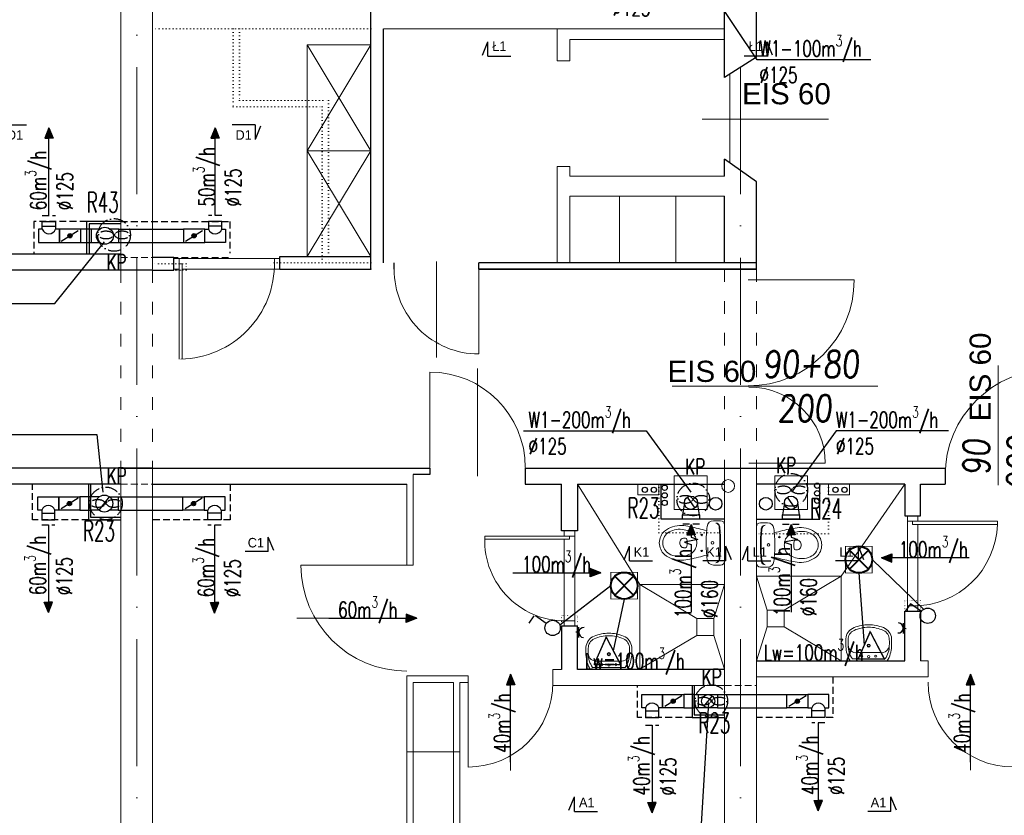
# Model space of a CAD drawing. Header units: millimetres. Extents: x -6513 to 30474, y -6915 to 65597.
# Tile 67 of 256: x -1192 to -262, y 10007 to 10759. Entities that reach past the tile are written whole.
import ezdxf
from ezdxf.enums import TextEntityAlignment as Align

# ---------------------------------------------------------------- set-up
doc = ezdxf.new("R2010")
doc.units = ezdxf.units.MM
for name, pattern in [('ACAD_ISO03W100', [30, 12, -18]), ('ACAD_ISO10W100', [18, 12, -3, 0, -3]), ('DASHED', [19.05, 12.7, -6.35]), ('DOT', [6.35, 0, -6.35])]:
    doc.linetypes.add(name, pattern=pattern)
doc.layers.get('0').update_dxf_attribs({"color": 8})
for name, color, linetype in [('A200_General07', 8, 'Continuous'), ('A200_General08', 8, 'Continuous'), ('A270_text04', 8, 'Continuous'), ('A_obudowy', 8, 'Continuous'), ('DB_inst_pomocn', 8, 'Continuous')]:
    doc.layers.add(name, color=color, linetype=linetype)
for name, color, linetype, lineweight in [('A_cienka', 8, 'Continuous', 5), ('A_linia przekroj', 8, 'Continuous', 25), ('A_meble', 8, 'Continuous', 0), ('A_opisy', 8, 'Continuous', 13), ('A_osie', 8, 'ACAD_ISO10W100', 5), ('A_przerywana', 8, 'ACAD_ISO03W100', 5), ('A_widok', 8, 'Continuous', 13), ('cieńkie', 8, 'Continuous', 9), ('DB-WM-nawiew-opis', 8, 'Continuous', 25), ('DB-WM-nawiew-opis-odnośnik', 8, 'Continuous', 30), ('DB-WM-wywiew-opis', 8, 'Continuous', 25), ('DB-WM-wywiew-opis-odnośnik', 8, 'Continuous', 30), ('DB_WM_nawiew', 8, 'Continuous', 30), ('DB_WM_wywiew', 8, 'Continuous', 30), ('DB_WM_ścianka nowa', 8, 'Continuous', 25), ('E_gniazda wtykowe', 1, 'Continuous', 30), ('E_oświetlenie', 1, 'Continuous', 30), ('E_technologia', 1, 'ACAD_ISO10W100', 30), ('noew ściany archwig', 8, 'Continuous', 9), ('snitarne archwig nowe', 8, 'Continuous', 9), ('Stolarka ARCHWIG', 8, 'Continuous', 5), ('widokowe ARCHWIG', 8, 'Continuous', 5), ('wyburzenia', 8, 'DOT', 20), ('Ściany ARCHWIG', 8, 'Continuous', 30)]:
    doc.layers.add(name, color=color, linetype=linetype, lineweight=lineweight)
doc.styles.add('BRH', font='txt')
doc.styles.add('ROMANSS', font='romans.shx', dxfattribs={"width": 0.8, "oblique": 5})
doc.styles.add('SIMPLEXD', font='SIMPLEX.SHX', dxfattribs={"width": 0.6})
doc.styles.get("Standard").update_dxf_attribs({"font": 'txt.shx', "width": 0.9})
doc.styles.add('tabelka', font='ARIAL.TTF')

# ---------------------------------------------------------------- blocks, each defined once
blk = doc.blocks.new('drzwi schem')
at = {"color": 252, "ltscale": 10}
blk.add_line((0.5, -0.0928), (0.5, 1.0398), dxfattribs=at)
at = {"color": 252}
blk.add_line((0, 0), (0, 1), dxfattribs=at)
blk.add_arc((0, 0), 1, 0, 90, dxfattribs=at)
blk = doc.blocks.new('klop oli 2')
at = {"layer": 'snitarne archwig nowe', "color": 252}
for p, q in [((3.76, 20.94), (10.5, 20.94)), ((0, 17.18), (0, 0)), ((0, -17.18), (0, 0)), ((3.76, 0), (3.76, 1.04)), ((3.76, 0), (3.76, -1.04)), ((38.87, 4.52), (36.98, 4.52)), ((38.87, -4.52), (36.98, -4.52)), ((3.76, -20.94), (10.5, -20.94))]:
    blk.add_line(p, q, dxfattribs=at)
for centre, radius in [((11.48, 0), 1.27), ((11.48, 0), 1.27), ((21.65, 7.53), 0.706), ((21.65, -7.53), 0.706)]:
    blk.add_circle(centre, radius, dxfattribs=at)
for centre, radius, start, end in [((3.76, 17.18), 3.76, 90, 180), ((8.35, 15.01), 3.76, 90, 173.72811), ((9.02, 15.07), 3.76, 100.24284, 173.78586), ((10.5, 14.92), 6.02, 6.79305, 90), ((144.94, 0), 141.18, 173.72811, 180), ((144.94, 0), 140.52, 173.66945, 180), ((-114.73, 0), 132.14, 0, 6.79305), ((79.96, -215.17), 235.29, 101.57439, 105.54399), ((37.27, 0.66), 10.88, 117.40268, 173.75809), ((43.09, -10.57), 23.53, 101.61952, 117.40268), ((44.77, -39.84), 56.47, 94.3794, 102.29067), ((42.45, -7.44), 20.33, 60.88385, 101.61952), ((41.45, -7.98), 24.47, 51.28687, 92.30283), ((46.59, 0), 11.82, 0, 60.88385), ((46.59, 0), 15.06, 0, 47.56377), ((144.94, 0), 141.18, 180, 186.27189), ((144.94, 0), 140.52, 180, 186.33055), ((-114.73, 0), 132.14, 353.20695, 0), ((43.29, 0), 16.94, 173.75809, 180), ((43.29, 0), 16.94, 180, 186.24191), ((63.62, 0), 28.24, 173.35084, 180), ((63.62, 0), 28.24, 180, 186.64916), ((36.98, 3.11), 1.41, 90, 173.35084), ((38.87, 1.69), 2.82, 36.8699, 90), ((36.61, 0), 5.65, 0, 36.8699), ((36.61, 0), 5.65, 323.1301, 0), ((46.59, 0), 11.82, 299.11615, 0), ((46.59, 0), 15.06, 312.43623, 0), ((37.27, -0.66), 10.88, 186.24191, 242.59732), ((36.98, -3.11), 1.41, 186.64916, 270), ((38.87, -1.69), 2.82, 270, 323.1301), ((3.76, -17.18), 3.76, 180, 270), ((8.35, -15.01), 3.76, 186.27189, 270), ((9.02, -15.07), 3.76, 186.21414, 259.75716), ((10.5, -14.92), 6.02, 270, 353.20695), ((79.96, 215.17), 235.29, 254.45601, 258.42561), ((43.09, 10.57), 23.53, 242.59732, 258.38048), ((44.77, 39.84), 56.47, 257.70933, 265.6206), ((42.45, 7.44), 20.33, 258.38048, 299.11615), ((41.45, 7.98), 24.47, 267.69717, 308.71313)]:
    blk.add_arc(centre, radius, start, end, dxfattribs=at)
blk = doc.blocks.new('umywalka oli2')
at = {"layer": 'snitarne archwig nowe', "color": 252}
for p, q in [((20.94, 21.61), (13.75, 21.61)), ((0, 17.55), (0, 0)), ((1.97, 15.36), (1.97, 0)), ((7.88, 0.01), (7.88, 10.82)), ((0, 0), (0, -17.55)), ((1.97, 0), (1.97, -15.36)), ((7.88, -10.8), (7.88, 0.01)), ((13.75, -21.61), (20.94, -21.61))]:
    blk.add_line(p, q, dxfattribs=at)
for centre, radius in [((4.1, 0.01), 1.11), ((4.5, 6.61), 0.994), ((14.5, 0.01), 1.48), ((14.5, 0.01), 0.946), ((4.5, -6.61), 0.994)]:
    blk.add_circle(centre, radius, dxfattribs=at)
for centre, radius, start, end in [((15.57, -9.87), 31.53, 93.3155, 119.59315), ((14.19, -1.15), 20.54, 88.58475, 126.50084), ((15.27, 11.96), 7.48, 91.70233, 188.82916), ((17.34, -1.9), 21.45, 82.90633, 97.09367), ((20.43, 10.2), 9.2, 23.19859, 92.74682), ((20.18, 9.48), 12.16, 20.9395, 86.42872), ((-1.18, -0.01), 33.1, 360, 24.69875), ((-3.23, -0.01), 37.42, 360, 21.68962), ((-1.18, 0.01), 33.1, 335.30125, 0), ((-3.23, 0.01), 37.42, 338.31038, 0), ((15.57, 9.87), 31.53, 240.40685, 266.6845), ((14.19, 1.15), 20.54, 233.49916, 271.41525), ((15.27, -11.95), 7.48, 171.17084, 268.29767), ((20.43, -10.2), 9.2, 267.25318, 336.80141), ((20.18, -9.48), 12.16, 273.57128, 339.0605), ((17.34, 1.9), 21.45, 262.90633, 277.09367)]:
    blk.add_arc(centre, radius, start, end, dxfattribs=at)
blk = doc.blocks.new('A$C2355049C')
at = {"layer": 'DB-WM-nawiew-opis-odnośnik'}
h = blk.add_hatch(color=256, dxfattribs=at)
h.paths.add_polyline_path([(0, -9.82), (3.94, -9.82), (0, 0)])
h.paths.add_polyline_path([(0, 0), (-3.94, -9.82), (0, -9.82)])
at = {"layer": 'DB-WM-nawiew-opis-odnośnik', "flags": 128}
for points in [[(0, 0), (-3.94, -9.82), (0, -9.82)], [(0, -82.94), (0, 0)], [(0, 0), (3.94, -9.82), (0, -9.82)]]:
    blk.add_lwpolyline(points, dxfattribs=at)
blk = doc.blocks.new('A$C620C4C60')
at = {"layer": 'DB-WM-wywiew-opis-odnośnik'}
h = blk.add_hatch(color=256, dxfattribs=at)
h.paths.add_polyline_path([(0, 0), (9.82, 3.94), (9.82, 0)])
h.paths.add_polyline_path([(9.82, 0), (9.82, -3.94), (0, 0)])
at = {"layer": 'DB-WM-wywiew-opis-odnośnik', "flags": 128}
for points in [[(0, 0), (9.82, 3.94), (9.82, 0)], [(0, 0), (12.06, 0)], [(0, 0), (9.82, -3.94), (9.82, 0)], [(12.06, 0), (14.37, -6.46), (16.61, 6.4), (18.93, 0)], [(18.93, 0), (82.94, 0)]]:
    blk.add_lwpolyline(points, dxfattribs=at)
blk = doc.blocks.new('Sect Mk right')
at = {"layer": 'A200_General07', "color": 1}
for p, q in [((0, 6.01), (0, -0.21)), ((0, 6.01), (3.92, 6.01)), ((0.29, 7.48), (3.92, 6.01))]:
    blk.add_line(p, q, dxfattribs=at)
at = {"layer": 'A270_text04', "color": 0, "style": 'BRH'}
blk.add_attdef('-', text='', height=4.51, dxfattribs=at).set_placement((1.77, 1.49), align=Align.MIDDLE)
blk = doc.blocks.new('gw1')
at = {"layer": 'E_gniazda wtykowe'}
for p, q in [((99083.8, 55833.1), (99083.8, 55845.4)), ((99083.8, 55839.3), (99080.1, 55839.3))]:
    blk.add_line(p, q, dxfattribs=at)
blk.add_arc((99089.8, 55839), 6.04, 87.7958, 267.7958, dxfattribs=at)
blk = doc.blocks.new('raster')
at = {"layer": 'E_oświetlenie', "lineweight": 40}
for p, q in [((-21.2, 21.2), (21.2, -21.2)), ((21.2, 21.2), (-21.2, -21.2))]:
    blk.add_line(p, q, dxfattribs=at)
at = {"layer": 'E_oświetlenie', "const_width": 2}
blk.add_lwpolyline([(-30, -30), (30, -30), (30, 30), (-30, 30)], close=True, dxfattribs=at)
at = {"layer": 'E_oświetlenie', "lineweight": 40}
blk.add_circle((0, 0), 30, dxfattribs=at)

msp = doc.modelspace()

# ---------------------------------------------------------------- hatches: boundary and pattern name
at = {"layer": 'DB_WM_nawiew'}
h = msp.add_hatch(color=256, dxfattribs=at)
edge = h.paths.add_edge_path()
edge.add_arc((-1144.512, 10554.786), 2, 0, 360)
h = msp.add_hatch(color=256, dxfattribs=at)
edge = h.paths.add_edge_path()
edge.add_arc((-1027.301, 10554.786), 2, 0, 360)
h = msp.add_hatch(color=256, dxfattribs=at)
edge = h.paths.add_edge_path()
edge.add_arc((-1145.052, 10301.801), 2, 0, 360)
h = msp.add_hatch(color=256, dxfattribs=at)
edge = h.paths.add_edge_path()
edge.add_arc((-1027.841, 10301.801), 2, 0, 360)
h = msp.add_hatch(color=256, dxfattribs=at)
edge = h.paths.add_edge_path()
edge.add_arc((-575.052, 10115.083), 2, 0, 360)
h = msp.add_hatch(color=256, dxfattribs=at)
edge = h.paths.add_edge_path()
edge.add_arc((-457.841, 10115.083), 2, 0, 360)

# ---------------------------------------------------------------- linework, layer by layer
at = {"layer": 'A_cienka'}
for p, q in [((-521.446, 10623.622), (-521.446, 10707.433)), ((-826.446, 10067.23), (-776.446, 10067.23))]:
    msp.add_line(p, q, dxfattribs=at)
at = {"layer": 'A_cienka', "ltscale": 10}
for p, q in [((-547.516, 10664.995), (-428.507, 10664.995)), ((-503.449, 10339.838), (-431.449, 10339.838))]:
    msp.add_line(p, q, dxfattribs=at)
at = {"layer": 'A_linia przekroj'}
for p, q in [((-526.446, 10704.236), (-526.446, 10916.092)), ((-496.446, 10723.419), (-496.446, 10908.092)), ((-496.446, 10723.419), (-496.446, 10750.092)), ((-496.446, 10723.419), (-526.446, 10704.236)), ((-526.446, 10611.188), (-526.446, 10627.182)), ((-496.446, 10605.825), (-526.446, 10627.182)), ((-496.446, 10523.092), (-496.446, 10605.825)), ((-496.446, 10523.092), (-496.446, 10605.825)), ((-526.446, 10529.092), (-526.446, 10592.188)), ((-1096.446, 10537.249), (-1336.446, 10537.249)), ((-838.492, 10523.092), (-838.492, 10529.092)), ((-496.446, 10529.092), (-758.492, 10529.092)), ((-758.492, 10523.092), (-758.492, 10529.092)), ((-758.492, 10523.092), (-496.446, 10523.092)), ((-496.446, 10523.092), (-758.492, 10523.092)), ((-1066.446, 10522.249), (-1358.232, 10522.249)), ((-1066.446, 10335.092), (-1358.232, 10335.092)), ((-1096.446, 10335.092), (-804.661, 10335.092)), ((-804.661, 10329.092), (-820.446, 10329.092)), ((-804.661, 10335.092), (-804.661, 10329.092)), ((-714.661, 10335.092), (-496.446, 10335.092)), ((-714.661, 10335.092), (-714.661, 10320.092)), ((-496.446, 10335.092), (-318.232, 10335.092)), ((-318.232, 10335.092), (-318.232, 10320.092)), ((-1096.446, 10320.092), (-1330.446, 10320.092)), ((-1066.446, 10320.092), (-826.446, 10320.092)), ((-714.661, 10320.092), (-680.446, 10320.092)), ((-341.446, 10320.092), (-318.232, 10320.092))]:
    msp.add_line(p, q, dxfattribs=at)
at = {"layer": 'A_meble'}
for p, q in [((-920.492, 10735.092), (-860.492, 10735.092)), ((-860.492, 10735.092), (-920.492, 10635.092)), ((-920.492, 10635.092), (-920.492, 10735.092)), ((-920.492, 10735.092), (-860.492, 10635.092)), ((-920.492, 10535.092), (-920.492, 10635.092)), ((-920.492, 10635.092), (-860.492, 10635.092)), ((-860.492, 10635.092), (-920.492, 10535.092)), ((-920.492, 10535.092), (-920.492, 10635.092)), ((-920.492, 10635.092), (-860.492, 10535.092)), ((-860.492, 10535.092), (-920.492, 10535.092))]:
    msp.add_line(p, q, dxfattribs=at)
at = {"layer": 'A_obudowy', "linetype": 'DASHED', "ltscale": 0.5}
for p, q in [((-1128.946, 10568.086), (-1178.752, 10568.086)), ((-1178.752, 10568.086), (-1178.752, 10537.249)), ((-1096.446, 10568.086), (-993.601, 10568.086)), ((-993.601, 10568.086), (-993.601, 10538.449))]:
    msp.add_line(p, q, dxfattribs=at)
at = {"layer": 'A_obudowy', "linetype": 'ByBlock'}
for p, q in [((-1096.446, 10568.086), (-1128.946, 10568.086)), ((-1128.946, 10568.086), (-1128.946, 10537.249)), ((-1096.446, 10566.086), (-1126.446, 10566.086)), ((-1126.446, 10566.086), (-1126.446, 10537.249)), ((-1127.052, 10320.092), (-1127.052, 10286.309)), ((-1125.052, 10320.092), (-1125.052, 10288.809)), ((-1127.052, 10286.309), (-1096.446, 10286.309)), ((-1125.052, 10288.809), (-1096.446, 10288.809)), ((-557.052, 10130.092), (-557.052, 10099.592)), ((-555.052, 10130.092), (-555.052, 10102.092)), ((-557.052, 10099.583), (-526.446, 10099.583)), ((-555.052, 10102.083), (-526.446, 10102.083))]:
    msp.add_line(p, q, dxfattribs=at)
at = {"layer": 'A_obudowy', "linetype": 'DASHED', "ltscale": 0.5}
for points in [[(-1127.052, 10286.309), (-1179.752, 10286.309), (-1179.752, 10320.092)], [(-993.141, 10320.092), (-993.141, 10286.309), (-1066.446, 10286.309)], [(-424.141, 10138.092), (-424.141, 10099.583), (-496.446, 10099.583)], [(-557.052, 10099.583), (-608.752, 10099.583), (-608.752, 10130.092)]]:
    msp.add_lwpolyline(points, dxfattribs=at)
at = {"layer": 'A_osie', "ltscale": 10}
for p, q in [((-1081.446, 9693.649), (-1081.446, 11445.708)), ((-511.446, 9693.649), (-511.446, 11445.708))]:
    msp.add_line(p, q, dxfattribs=at)
at = {"layer": 'A_przerywana', "linetype": 'DASHED', "ltscale": 0.5}
for p, q in [((-1096.446, 10534.249), (-993.601, 10534.249)), ((-1096.446, 10320.092), (-1066.446, 10320.092)), ((-526.446, 10130.092), (-496.446, 10130.092))]:
    msp.add_line(p, q, dxfattribs=at)
at = {"layer": 'A_przerywana'}
for p, q in [((-526.446, 10523.092), (-526.446, 10335.092)), ((-496.446, 10523.092), (-496.446, 10335.092)), ((-1096.446, 10522.249), (-1096.446, 10334.249)), ((-1066.446, 10522.249), (-1066.446, 10334.249))]:
    msp.add_line(p, q, dxfattribs=at)
at = {"layer": 'A_przerywana', "color": 252}
for p, q in [((-526.446, 10523.092), (-526.446, 10335.092)), ((-526.446, 10523.092), (-526.446, 10335.092)), ((-496.446, 10523.092), (-496.446, 10335.092)), ((-496.446, 10523.092), (-496.446, 10335.092)), ((-1096.446, 10522.249), (-1096.446, 10334.249)), ((-1096.446, 10522.249), (-1096.446, 10334.249)), ((-1066.446, 10522.249), (-1066.446, 10334.249)), ((-1066.446, 10522.249), (-1066.446, 10334.249))]:
    msp.add_line(p, q, dxfattribs=at)
at = {"layer": 'A_widok', "ltscale": 5}
for p, q in [((-1096.446, 10523.092), (-1096.446, 11149.092)), ((-1066.446, 10523.092), (-1066.446, 11149.092)), ((-526.446, 10750.092), (-848.492, 10750.092)), ((-684.537, 10750.092), (-684.537, 10720.023)), ((-684.537, 10740.101), (-684.537, 10720.023)), ((-672.537, 10740.101), (-526.446, 10740.101)), ((-672.537, 10740.101), (-672.537, 10720.023)), ((-672.537, 10720.023), (-684.537, 10720.023)), ((-684.537, 10620.023), (-684.537, 10592.188)), ((-684.537, 10620.023), (-684.537, 10529.092)), ((-672.537, 10620.023), (-684.537, 10620.023)), ((-672.537, 10620.023), (-672.537, 10611.188)), ((-672.537, 10611.188), (-526.446, 10611.188)), ((-672.537, 10592.188), (-526.446, 10592.188)), ((-672.537, 10592.188), (-672.537, 10529.092)), ((-625.66, 10592.188), (-625.66, 10529.092)), ((-572.552, 10592.188), (-572.552, 10529.092)), ((-504.161, 10512.999), (-404.161, 10512.999)), ((-575.984, 10412.805), (-381.721, 10412.805)), ((-1096.446, 10215.092), (-1096.446, 10334.249)), ((-1066.446, 10215.092), (-1066.446, 10334.249)), ((-820.446, 10329.092), (-820.446, 10243.518)), ((-526.446, 9709.092), (-526.446, 10335.092)), ((-496.446, 9709.092), (-496.446, 10335.092)), ((-826.446, 10320.092), (-826.446, 10243.518)), ((-826.446, 10243.518), (-820.446, 10243.518)), ((-1096.446, 9709.092), (-1096.446, 10215.092)), ((-1066.446, 9709.092), (-1066.446, 10215.092)), ((-341.446, 10153.092), (-334.353, 10153.092)), ((-334.353, 10153.092), (-334.353, 10138.092)), ((-688.54, 10145.092), (-688.54, 10132.934)), ((-688.54, 10145.092), (-680.446, 10145.092)), ((-826.446, 9733.934), (-826.446, 10138.934)), ((-826.446, 10138.934), (-768.54, 10138.934)), ((-820.446, 9733.934), (-820.446, 10132.934)), ((-820.446, 10132.934), (-782.446, 10132.934)), ((-782.446, 9733.934), (-782.446, 10132.934)), ((-776.446, 9733.934), (-776.446, 10132.934)), ((-776.446, 10132.934), (-768.54, 10132.934)), ((-768.54, 10138.934), (-768.54, 10132.934)), ((-334.353, 10138.092), (-496.446, 10138.092)), ((-688.54, 10130.092), (-526.446, 10130.092))]:
    msp.add_line(p, q, dxfattribs=at)
for centre, radius, start, end in [((-504.161, 10512.999), 100, 270, 0), ((-503.449, 10339.838), 72, 0, 90)]:
    msp.add_arc(centre, radius, start, end, dxfattribs=at)
at = {"layer": 'cieńkie'}
for p, q in [((-574.071, 10328.092), (-574.071, 10314.092)), ((-560.071, 10328.092), (-574.071, 10328.092)), ((-574.071, 10296.092), (-574.071, 10328.092)), ((-574.071, 10328.092), (-543.071, 10328.092)), ((-543.071, 10328.092), (-543.071, 10296.092)), ((-479.081, 10328.092), (-479.081, 10296.092)), ((-448.081, 10328.092), (-479.081, 10328.092)), ((-462.081, 10328.092), (-448.081, 10328.092)), ((-448.081, 10328.092), (-448.081, 10314.092)), ((-448.081, 10296.092), (-448.081, 10328.092)), ((-543.071, 10325.592), (-543.071, 10298.592)), ((-479.081, 10325.592), (-479.081, 10298.592)), ((-574.071, 10310.092), (-574.071, 10296.092)), ((-448.081, 10310.092), (-448.081, 10296.092)), ((-543.071, 10296.092), (-574.071, 10296.092)), ((-574.071, 10296.092), (-560.071, 10296.092)), ((-479.081, 10296.092), (-448.081, 10296.092)), ((-448.081, 10296.092), (-462.081, 10296.092))]:
    msp.add_line(p, q, dxfattribs=at)
msp.add_circle((-523.114, 10318.389), 6, dxfattribs=at)
at = {"layer": 'DB-WM-nawiew-opis'}
for points in [[(-1272.1, 10490.875), (-1158.843, 10490.875), (-1112.052, 10548.886)], [(-1273.988, 10367.157), (-1119.295, 10367.157), (-1113.518, 10312.466)], [(-703.982, 9983.121), (-549.289, 9983.121), (-541.371, 10113.883)]]:
    msp.add_lwpolyline(points, dxfattribs=at)
at = {"layer": 'DB-WM-wywiew-opis'}
for points in [[(-388.458, 10720.912), (-495.774, 10720.912), (-536.615, 10782.225)], [(-716.367, 10370.344), (-600.664, 10370.344), (-558.416, 10312.464)], [(-315.085, 10370.344), (-421.177, 10370.344), (-463.426, 10312.464)]]:
    msp.add_lwpolyline(points, dxfattribs=at)
at = {"layer": 'DB_inst_pomocn'}
for centre, radius in [((-583.08, 10316.741), 2.5), ((-439.114, 10318.651), 2.5), ((-583.08, 10309.571), 2.5), ((-439.114, 10311.48), 2.5), ((-583.08, 10302.514), 2.5), ((-534.957, 10301.626), 6), ((-487.547, 10301.626), 6), ((-439.114, 10304.424), 2.5)]:
    msp.add_circle(centre, radius, dxfattribs=at)
at = {"layer": 'DB_WM_nawiew', "linetype": 'DASHED', "ltscale": 0.5}
for points in [[(-1170.612, 10573.786), (-1158.112, 10573.786)], [(-1001.201, 10573.786), (-1013.701, 10573.786)], [(-1171.152, 10281.801), (-1158.652, 10281.801)], [(-1001.741, 10281.309), (-1014.241, 10281.309)], [(-601.152, 10092.583), (-588.652, 10092.583)], [(-431.741, 10094.583), (-444.241, 10094.583)]]:
    msp.add_lwpolyline(points, dxfattribs=at)
at = {"layer": 'DB_WM_nawiew'}
for points in [[(-1174.212, 10548.536), (-1154.512, 10548.536), (-1154.512, 10561.036), (-1158.112, 10561.036)], [(-1170.612, 10561.036), (-1174.212, 10561.036), (-1174.212, 10548.536)], [(-1170.612, 10563.786), (-1170.612, 10568.086), (-1158.112, 10568.086), (-1158.112, 10563.786)], [(-1170.612, 10561.036), (-1170.612, 10563.786), (-1158.112, 10563.786), (-1158.112, 10561.036)], [(-1134.512, 10561.036), (-1154.512, 10561.036), (-1154.512, 10548.536), (-1134.512, 10548.536)], [(-1124.512, 10561.036), (-1134.512, 10561.036), (-1134.512, 10548.536), (-1124.512, 10548.536)], [(-1116.506, 10561.036), (-1124.512, 10561.036), (-1124.512, 10548.536)], [(-1106.519, 10548.536), (-1098.512, 10548.536), (-1098.512, 10561.036), (-1106.519, 10561.036)], [(-1098.512, 10561.036), (-1037.301, 10561.036)], [(-1017.301, 10561.036), (-1037.301, 10561.036), (-1037.301, 10548.536), (-1017.301, 10548.536)], [(-997.601, 10548.536), (-1017.301, 10548.536), (-1017.301, 10561.036), (-1013.701, 10561.036)], [(-1001.201, 10563.786), (-1001.201, 10568.086), (-1013.701, 10568.086), (-1013.701, 10563.786)], [(-1001.201, 10561.036), (-1001.201, 10563.786), (-1013.701, 10563.786), (-1013.701, 10561.036)], [(-1001.201, 10561.036), (-997.601, 10561.036), (-997.601, 10548.536)], [(-1152.741, 10549.643), (-1136.62, 10559.718)], [(-1035.53, 10549.643), (-1019.409, 10559.718)], [(-1124.512, 10548.536), (-1116.506, 10548.536)], [(-1098.512, 10548.536), (-1037.301, 10548.536)], [(-1174.752, 10308.051), (-1155.052, 10308.051), (-1155.052, 10295.551), (-1158.652, 10295.551)], [(-1171.152, 10295.551), (-1174.752, 10295.551), (-1174.752, 10308.051)], [(-1135.052, 10295.551), (-1155.052, 10295.551), (-1155.052, 10308.051), (-1135.052, 10308.051)], [(-1136.823, 10306.944), (-1152.944, 10296.868)], [(-1117.046, 10308.051), (-1135.052, 10308.051), (-1135.052, 10295.551), (-1125.052, 10295.551)], [(-1117.046, 10295.551), (-1125.052, 10295.551), (-1125.052, 10308.051)], [(-1117.046, 10295.551), (-1107.058, 10308.051)], [(-1107.058, 10308.051), (-1099.052, 10308.051), (-1099.052, 10295.551), (-1107.058, 10295.551)], [(-1099.052, 10308.051), (-1037.841, 10308.051)], [(-1017.841, 10295.551), (-1037.841, 10295.551), (-1037.841, 10308.051), (-1017.841, 10308.051)], [(-1019.612, 10306.944), (-1035.733, 10296.868)], [(-998.141, 10308.051), (-1017.841, 10308.051), (-1017.841, 10295.551), (-1014.241, 10295.551)], [(-1001.741, 10295.551), (-998.141, 10295.551), (-998.141, 10308.051)], [(-1171.152, 10295.551), (-1171.152, 10292.801), (-1158.652, 10292.801), (-1158.652, 10295.551)], [(-1171.152, 10292.801), (-1171.152, 10286.309), (-1158.652, 10286.309), (-1158.652, 10292.801)], [(-1099.052, 10295.551), (-1037.841, 10295.551)], [(-1001.741, 10295.551), (-1001.741, 10292.801), (-1014.241, 10292.801), (-1014.241, 10295.551)], [(-1001.741, 10292.801), (-1001.741, 10286.309), (-1014.241, 10286.309), (-1014.241, 10292.801)], [(-604.752, 10121.333), (-585.052, 10121.333), (-585.052, 10108.833), (-588.652, 10108.833)], [(-601.152, 10108.833), (-604.752, 10108.833), (-604.752, 10121.333)], [(-565.052, 10108.833), (-585.052, 10108.833), (-585.052, 10121.333), (-565.052, 10121.333)], [(-566.823, 10120.226), (-582.944, 10110.151)], [(-555.052, 10121.333), (-565.052, 10121.333), (-565.052, 10108.833), (-555.052, 10108.833)], [(-547.046, 10108.833), (-555.052, 10108.833), (-555.052, 10121.333)], [(-555.052, 10121.333), (-547.046, 10121.333)], [(-542.052, 10108.833), (-551.052, 10108.833), (-551.052, 10121.333)], [(-551.052, 10121.333), (-542.052, 10121.333)], [(-546.052, 10121.333), (-533.052, 10121.333), (-533.052, 10108.833), (-542.052, 10108.833)], [(-545.953, 10110.201), (-538.151, 10119.966)], [(-533.052, 10121.333), (-467.841, 10121.333)], [(-447.841, 10108.833), (-467.841, 10108.833), (-467.841, 10121.333), (-447.841, 10121.333)], [(-449.612, 10120.226), (-465.733, 10110.151)], [(-428.141, 10121.333), (-447.841, 10121.333), (-447.841, 10108.833), (-444.241, 10108.833)], [(-431.741, 10108.833), (-428.141, 10108.833), (-428.141, 10121.333)], [(-601.152, 10108.833), (-601.152, 10106.083), (-588.652, 10106.083), (-588.652, 10108.833)], [(-601.152, 10106.083), (-601.152, 10099.583), (-588.652, 10099.583), (-588.652, 10106.083)], [(-533.052, 10108.833), (-467.841, 10108.833)], [(-431.741, 10108.833), (-431.741, 10106.083), (-444.241, 10106.083), (-444.241, 10108.833)], [(-431.741, 10106.083), (-431.741, 10099.583), (-444.241, 10099.583), (-444.241, 10106.083)]]:
    msp.add_lwpolyline(points, dxfattribs=at)
for centre in [(-1144.512, 10554.786), (-1027.301, 10554.786), (-1145.052, 10301.801), (-1027.841, 10301.801), (-575.052, 10115.083), (-457.841, 10115.083)]:
    msp.add_circle(centre, 2, dxfattribs=at)
for centre, start, end in [((-1164.362, 10563.266), 199.636833, 340.363167), ((-1007.451, 10563.266), 199.636833, 340.363167), ((-1164.902, 10293.321), 19.636833, 160.363167), ((-1007.991, 10293.321), 19.636833, 160.363167), ((-594.902, 10106.603), 19.636833, 160.363167), ((-437.991, 10106.603), 19.636833, 160.363167)]:
    msp.add_arc(centre, 6.636, start, end, dxfattribs=at)
at = {"layer": 'DB_WM_wywiew'}
for points in [[(-564.477, 10302.592), (-566.227, 10291.092), (-550.227, 10291.092), (-551.977, 10302.592)], [(-561.817, 10307.708), (-554.637, 10297.476)], [(-469.987, 10302.592), (-471.737, 10291.092), (-455.737, 10291.092), (-457.487, 10302.592)], [(-467.327, 10307.708), (-460.147, 10297.476)], [(-550.227, 10291.092), (-550.227, 10287.092), (-566.227, 10287.092), (-566.227, 10291.092)], [(-455.737, 10291.092), (-455.737, 10287.092), (-471.737, 10287.092), (-471.737, 10291.092)]]:
    msp.add_lwpolyline(points, dxfattribs=at)
at = {"layer": 'DB_WM_wywiew', "linetype": 'DASHED', "ltscale": 0.5}
for points in [[(-550.071, 10282.426), (-566.071, 10282.426)], [(-455.949, 10282.092), (-471.949, 10282.092)]]:
    msp.add_lwpolyline(points, dxfattribs=at)
at = {"layer": 'DB_WM_wywiew', "color": 240}
for centre, radius in [((-1111.512, 10554.786), 8), ((-1112.052, 10301.801), 8), ((-542.052, 10115.083), 6.25)]:
    msp.add_circle(centre, radius, dxfattribs=at)
at = {"layer": 'DB_WM_wywiew', "color": 1}
for centre in [(-558.227, 10302.592), (-463.737, 10302.592)]:
    msp.add_circle(centre, 6.25, dxfattribs=at)
at = {"layer": 'DB_WM_ścianka nowa'}
for points in [[(-526.446, 10287.092), (-586.446, 10287.092), (-586.446, 10320.127)], [(-496.446, 10287.092), (-436.446, 10287.092), (-436.446, 10320.127)]]:
    msp.add_lwpolyline(points, dxfattribs=at)
at = {"layer": 'E_oświetlenie'}
for p, q in [((-387.076, 10248.813), (-338.609, 10201.93)), ((-399.676, 10236.213), (-394.808, 10167.937)), ((-633.884, 10224.236), (-682.069, 10186.974)), ((-621.284, 10211.636), (-631.613, 10162.663)), ((-350.951, 10207.095), (-355.652, 10200.319)), ((-340.659, 10199.955), (-350.951, 10207.095)), ((-706.465, 10195.603), (-711.166, 10188.827)), ((-694.78, 10188.463), (-705.072, 10195.603)), ((-389.186, 10180.786), (-400.43, 10155.089)), ((-389.186, 10180.786), (-375.646, 10154.733)), ((-638.383, 10175.689), (-649.626, 10149.992)), ((-638.383, 10175.689), (-624.842, 10149.636)), ((-400.43, 10155.089), (-375.646, 10154.733)), ((-649.626, 10149.992), (-624.842, 10149.636))]:
    msp.add_line(p, q, dxfattribs=at)
at = {"layer": 'E_oświetlenie', "const_width": 1.05}
for points in [[(-375.646, 10154.733), (-389.186, 10180.786), (-400.43, 10155.089)], [(-624.842, 10149.636), (-638.383, 10175.689), (-649.626, 10149.992)]]:
    msp.add_lwpolyline(points, close=True, dxfattribs=at)
at = {"layer": 'E_oświetlenie'}
for centre in [(-334.701, 10195.821), (-688.821, 10184.329)]:
    msp.add_circle(centre, 7.252, dxfattribs=at)
at = {"layer": 'E_technologia'}
for p, q in [((-1104.07, 10556.911), (-1101.666, 10554.132)), ((-1101.666, 10556.911), (-1104.07, 10554.132)), ((-464.746, 10316.091), (-462.341, 10313.312)), ((-462.341, 10316.091), (-464.746, 10313.312)), ((-1111.837, 10303.309), (-1109.433, 10300.529)), ((-1109.433, 10303.309), (-1111.837, 10300.529)), ((-557.262, 10307.12), (-554.857, 10304.341)), ((-554.857, 10307.12), (-557.262, 10304.341)), ((-540.236, 10116.571), (-537.832, 10113.792)), ((-537.832, 10116.571), (-540.236, 10113.792))]:
    msp.add_line(p, q, dxfattribs=at)
for centre in [(-1102.868, 10555.521), (-463.543, 10314.702), (-556.06, 10305.731), (-1110.635, 10301.919), (-539.034, 10115.182)]:
    msp.add_circle(centre, 15.427, dxfattribs=at)
for centre, start_param, end_param in [((-1110.495, 10555.521), 3.5498657, 9.0165049), ((-1095.241, 10555.521), 0.408273, 5.8749123), ((-471.17, 10314.702), 3.5498657, 9.0165049), ((-455.916, 10314.702), 0.408273, 5.8749123), ((-563.686, 10305.731), 3.5498657, 9.0165049), ((-548.433, 10305.731), 0.408273, 5.8749123), ((-1118.262, 10301.919), 3.5498657, 9.0165049), ((-1103.008, 10301.919), 0.408273, 5.8749123), ((-546.661, 10115.182), 3.5498657, 9.0165049), ((-531.407, 10115.182), 0.408273, 5.8749123)]:
    msp.add_ellipse(centre, major_axis=(-7, 0), ratio=0.5, start_param=start_param, end_param=end_param, dxfattribs=at)
at = {"layer": 'snitarne archwig nowe'}
msp.add_line((-606.603, 10225.327), (-665.446, 10320.092), dxfattribs=at)
for points in [[(-416.29, 10233.248), (-356.446, 10320.092)], [(-606.603, 10145.171), (-606.603, 10225.327), (-526.446, 10225.327)], [(-552.603, 10193.327), (-606.603, 10225.327)], [(-536.603, 10193.327), (-526.603, 10225.327)], [(-496.446, 10233.248), (-416.29, 10233.248), (-416.29, 10153.092)], [(-486.29, 10201.248), (-496.29, 10233.248)], [(-470.29, 10201.248), (-416.29, 10233.248)], [(-486.29, 10185.248), (-496.29, 10153.248)], [(-470.29, 10185.248), (-416.29, 10153.248)], [(-552.603, 10177.327), (-606.603, 10145.327)], [(-536.603, 10177.327), (-526.603, 10145.327)]]:
    msp.add_lwpolyline(points, dxfattribs=at)
for points in [[(-486.29, 10185.248), (-470.29, 10185.248), (-470.29, 10201.248), (-486.29, 10201.248)], [(-536.603, 10193.327), (-552.603, 10193.327), (-552.603, 10177.327), (-536.603, 10177.327)]]:
    msp.add_lwpolyline(points, close=True, dxfattribs=at)
at = {"layer": 'Stolarka ARCHWIG'}
for p, q in [((-1041.446, 10533.249), (-1046.446, 10533.249)), ((-1046.446, 10533.249), (-1046.446, 10523.249)), ((-1041.446, 10523.249), (-1041.446, 10533.249)), ((-946.446, 10533.249), (-951.446, 10533.249)), ((-951.446, 10533.249), (-951.446, 10523.249)), ((-946.446, 10523.249), (-946.446, 10533.249)), ((-1046.446, 10528.249), (-1046.446, 10523.249)), ((-1046.446, 10523.249), (-1041.446, 10523.249)), ((-1041.446, 10528.249), (-1041.446, 10438.249)), ((-1038.446, 10528.249), (-1041.446, 10528.249)), ((-1038.446, 10438.249), (-1038.446, 10528.249)), ((-348.946, 10282.092), (-348.946, 10285.092)), ((-348.946, 10285.092), (-268.946, 10285.092)), ((-268.946, 10282.092), (-348.946, 10282.092)), ((-268.946, 10285.092), (-268.946, 10282.092)), ((-672.946, 10271.092), (-752.946, 10271.092)), ((-752.946, 10268.092), (-752.946, 10271.092)), ((-752.946, 10268.092), (-672.946, 10268.092)), ((-672.946, 10268.092), (-672.946, 10271.092))]:
    msp.add_line(p, q, dxfattribs=at)
for points in [[(-1041.446, 10533.249), (-951.446, 10533.249)], [(-946.446, 10523.249), (-1038.446, 10523.249)], [(-348.946, 10290.092), (-353.946, 10290.092), (-353.946, 10285.092), (-343.946, 10285.092), (-343.946, 10290.092), (-351.446, 10290.092)], [(-353.946, 10204.975), (-353.946, 10284.975)], [(-343.946, 10281.975), (-343.946, 10204.975)], [(-672.946, 10276.092), (-667.946, 10276.092), (-667.946, 10271.092), (-677.946, 10271.092), (-677.946, 10276.092), (-670.446, 10276.092)], [(-677.946, 10268.092), (-677.946, 10190.984)], [(-667.946, 10191.092), (-667.946, 10271.092)], [(-348.946, 10205.092), (-353.946, 10205.092), (-353.946, 10200.092), (-343.946, 10200.092), (-343.946, 10205.092), (-351.446, 10205.092)], [(-672.946, 10191.092), (-667.946, 10191.092), (-667.946, 10186.092), (-677.946, 10186.092), (-677.946, 10191.092), (-670.446, 10191.092)], [(-672.946, 10191.092), (-667.946, 10191.092), (-667.946, 10186.092), (-677.946, 10186.092), (-677.946, 10191.092), (-670.446, 10191.092)]]:
    msp.add_lwpolyline(points, dxfattribs=at)
for centre, radius, start, end in [((-1041.446, 10528.249), 90.012, 270.954841, 0.954841), ((-348.292, 10284.471), 79.382, 269.527921, 358.282698), ((-677.09, 10266.884), 75.905, 177.955304, 273.129127)]:
    msp.add_arc(centre, radius, start, end, dxfattribs=at)
at = {"layer": 'widokowe ARCHWIG'}
for p, q in [((-588.446, 10320.092), (-608.446, 10320.092)), ((-608.446, 10320.092), (-608.446, 10310.092)), ((-588.446, 10310.092), (-588.446, 10320.092)), ((-408.446, 10320.092), (-428.446, 10320.092)), ((-428.446, 10320.092), (-428.446, 10310.092)), ((-408.446, 10310.092), (-408.446, 10320.092)), ((-608.446, 10310.092), (-588.446, 10310.092)), ((-428.446, 10310.092), (-408.446, 10310.092))]:
    msp.add_line(p, q, dxfattribs=at)
at = {"layer": 'wyburzenia', "ltscale": 0.5}
for p, q in [((-860.492, 10750.092), (-1066.446, 10750.092)), ((-990.348, 10750.092), (-990.348, 10676.61)), ((-984.348, 10750.092), (-984.348, 10682.61)), ((-984.348, 10682.61), (-900.502, 10682.61)), ((-900.502, 10682.61), (-900.502, 10529.092)), ((-990.348, 10676.61), (-906.502, 10676.61)), ((-906.502, 10676.61), (-906.502, 10529.092)), ((-1034.867, 10528.249), (-1066.446, 10528.249)), ((-1034.867, 10522.249), (-1034.867, 10528.249)), ((-860.492, 10529.092), (-954.867, 10529.092)), ((-954.867, 10523.092), (-954.867, 10529.092)), ((-860.492, 10523.092), (-954.867, 10523.092)), ((-1066.446, 10522.249), (-1034.867, 10522.249)), ((-1034.867, 10522.249), (-1066.446, 10522.249)), ((-588.446, 10320.092), (-588.446, 10274.092)), ((-428.446, 10320.092), (-428.446, 10273.092)), ((-588.446, 10274.092), (-526.446, 10274.092)), ((-428.446, 10273.092), (-496.446, 10273.092))]:
    msp.add_line(p, q, dxfattribs=at)
at = {"layer": 'wyburzenia', "ltscale": 0.2}
for points in [[(-356.446, 10210.092), (-341.446, 10210.092), (-341.446, 10200.092), (-356.446, 10200.092)], [(-680.446, 10196.092), (-665.446, 10196.092), (-665.446, 10186.092), (-680.446, 10186.092)]]:
    msp.add_lwpolyline(points, close=True, dxfattribs=at)
at = {"layer": 'Ściany ARCHWIG'}
for p, q in [((-860.492, 10523.092), (-860.492, 10770.092)), ((-848.492, 10529.092), (-848.492, 10750.092)), ((-1046.446, 10534.249), (-1066.446, 10534.249)), ((-1046.446, 10522.249), (-1046.446, 10534.249)), ((-946.446, 10523.092), (-946.446, 10535.092)), ((-946.446, 10535.092), (-860.492, 10535.092)), ((-946.446, 10523.092), (-860.492, 10523.092)), ((-1066.446, 10522.249), (-1046.446, 10522.249)), ((-680.446, 10276.092), (-680.446, 10320.092)), ((-665.446, 10320.092), (-665.446, 10276.092)), ((-665.446, 10320.092), (-588.446, 10320.092)), ((-588.446, 10320.092), (-526.446, 10320.092)), ((-356.446, 10320.092), (-496.446, 10320.092)), ((-356.446, 10320.092), (-356.446, 10290.092)), ((-341.446, 10290.092), (-341.446, 10320.092)), ((-356.446, 10290.092), (-341.446, 10290.092)), ((-356.446, 10290.092), (-341.446, 10290.092)), ((-356.446, 10290.092), (-341.446, 10290.092)), ((-665.446, 10276.092), (-680.446, 10276.092)), ((-665.446, 10276.092), (-680.446, 10276.092)), ((-665.446, 10276.092), (-680.446, 10276.092)), ((-356.446, 10200.092), (-341.446, 10200.092)), ((-356.446, 10153.092), (-356.446, 10200.092)), ((-356.446, 10200.092), (-341.446, 10200.092)), ((-341.446, 10200.092), (-341.446, 10153.092)), ((-665.446, 10186.092), (-680.446, 10186.092)), ((-680.446, 10186.092), (-680.446, 10145.092)), ((-665.446, 10186.092), (-680.446, 10186.092)), ((-665.446, 10145.092), (-665.446, 10186.092)), ((-496.446, 10153.092), (-356.446, 10153.092)), ((-526.446, 10145.092), (-665.446, 10145.092))]:
    msp.add_line(p, q, dxfattribs=at)
for centre in [(-601.794, 10314.755), (-593.277, 10314.755), (-421.794, 10314.755), (-413.277, 10314.755)]:
    msp.add_circle(centre, 2.5, dxfattribs=at)

# ---------------------------------------------------------------- block references
at = {"layer": 'A200_General08'}
ref = msp.add_blockref('Sect Mk right', (-728.987, 10724.37), dxfattribs=dict(at, xscale=3.5, yscale=3.5, zscale=3.5, rotation=90.00000000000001))
ref.add_attrib('-', 'Ł1', dxfattribs={"layer": 'A270_text04', "color": 7, "height": 9, "style": 'BRH'}).set_placement((-739.158, 10733.825), align=Align.MIDDLE)
ref = msp.add_blockref('Sect Mk right', (-507.307, 10724.37), dxfattribs=dict(at, xscale=-3.5, yscale=3.5, zscale=3.5, rotation=270))
ref.add_attrib('-', 'Ł1', dxfattribs={"layer": 'A270_text04', "color": 7, "height": 9, "style": 'BRH'}).set_placement((-497.136, 10733.825), align=Align.MIDDLE)
ref = msp.add_blockref('Sect Mk right', (-1186.244, 10659.411), dxfattribs=dict(at, xscale=-3.5, yscale=3.5, zscale=3.5, rotation=90))
ref.add_attrib('-', 'D1', dxfattribs={"layer": 'A270_text04', "color": 7, "height": 9, "style": 'BRH'}).set_placement((-1196.415, 10649.956), align=Align.MIDDLE)
ref = msp.add_blockref('Sect Mk right', (-990.733, 10659.411), dxfattribs=dict(at, xscale=3.5, yscale=3.5, zscale=3.5, rotation=270))
ref.add_attrib('-', 'D1', dxfattribs={"layer": 'A270_text04', "color": 7, "height": 9, "style": 'BRH'}).set_placement((-980.562, 10649.956), align=Align.MIDDLE)
ref = msp.add_blockref('Sect Mk right', (-978.303, 10256.43), dxfattribs=dict(at, xscale=-3.5, yscale=3.5, zscale=3.5, rotation=270))
ref.add_attrib('-', 'C1', dxfattribs={"layer": 'A270_text04', "color": 7, "height": 9, "style": 'BRH'}).set_placement((-968.998, 10264.846), align=Align.MIDDLE)
ref = msp.add_blockref('Sect Mk right', (-595.202, 10247.757), dxfattribs=dict(at, xscale=3.5, yscale=3.5, zscale=3.5, rotation=90.00000000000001))
ref.add_attrib('-', 'K1', dxfattribs={"layer": 'A270_text04', "color": 7, "height": 9, "style": 'BRH'}).set_placement((-604.937, 10255.992), align=Align.MIDDLE)
ref = msp.add_blockref('Sect Mk right', (-546.203, 10247.757), dxfattribs=dict(at, xscale=-3.5, yscale=3.5, zscale=3.5, rotation=270))
ref.add_attrib('-', 'K1', dxfattribs={"layer": 'A270_text04', "color": 7, "height": 9, "style": 'BRH'}).set_placement((-536.467, 10255.992), align=Align.MIDDLE)
ref = msp.add_blockref('Sect Mk right', (-483.463, 10247.757), dxfattribs=dict(at, xscale=3.5, yscale=3.5, zscale=3.5, rotation=90.00000000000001))
ref.add_attrib('-', 'L1', dxfattribs={"layer": 'A270_text04', "color": 7, "height": 9, "style": 'BRH'}).set_placement((-493.198, 10255.992), align=Align.MIDDLE)
ref = msp.add_blockref('Sect Mk right', (-421.133, 10247.757), dxfattribs=dict(at, xscale=-3.5, yscale=3.5, zscale=3.5, rotation=270))
ref.add_attrib('-', 'L1', dxfattribs={"layer": 'A270_text04', "color": 7, "height": 9, "style": 'BRH'}).set_placement((-411.397, 10255.992), align=Align.MIDDLE)
ref = msp.add_blockref('Sect Mk right', (-647.277, 10011.055), dxfattribs=dict(at, xscale=3.5, yscale=3.5, zscale=3.5, rotation=90))
ref.add_attrib('-', 'A1', dxfattribs={"layer": 'A270_text04', "color": 7, "height": 9, "style": 'BRH'}).set_placement((-656.583, 10019.472), align=Align.MIDDLE)
ref = msp.add_blockref('Sect Mk right', (-390.495, 10011.055), dxfattribs=dict(at, xscale=-3.5, yscale=3.5, zscale=3.5, rotation=270))
ref.add_attrib('-', 'A1', dxfattribs={"layer": 'A270_text04', "color": 7, "height": 9, "style": 'BRH'}).set_placement((-381.19, 10019.472), align=Align.MIDDLE)
at = {"layer": 'A_cienka'}
for p, xscale, yscale, zscale, rotation in [((-826.446, 10243.518), -100, 100, 100, 90), ((-768.54, 10132.934), -80, 80, 80, 180), ((-254.353, 10133.092), 80, 80, 80, 180)]:
    msp.add_blockref('drzwi schem', p, dxfattribs=dict(at, xscale=xscale, yscale=yscale, zscale=zscale, rotation=rotation))
at = {"layer": 'A_widok', "ltscale": 5, "xscale": 80, "yscale": 80, "zscale": 80, "rotation": 180.000000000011}
msp.add_blockref('drzwi schem', (-758.492, 10523.092), dxfattribs=at)
at = {"layer": 'A_widok', "ltscale": 5}
for p, xscale, yscale, zscale in [((-218.232, 10328.38), -100, 100, 100), ((-804.661, 10335.934), 90, 90, 90)]:
    msp.add_blockref('drzwi schem', p, dxfattribs=dict(at, xscale=xscale, yscale=yscale, zscale=zscale))
at = {"layer": 'DB_WM_nawiew', "xscale": -1}
for p in [(-1164.362, 10656.721), (-728.54, 10140.515), (-294.353, 10140.515)]:
    msp.add_blockref('A$C2355049C', p, dxfattribs=at)
at = {"layer": 'DB_WM_nawiew'}
msp.add_blockref('A$C2355049C', (-1007.451, 10656.721), dxfattribs=at)
for p, rotation in [((-1164.902, 10198.865), 180), ((-378.463, 10250.499), 90), ((-594.902, 10009.648), 180)]:
    msp.add_blockref('A$C2355049C', p, dxfattribs=dict(at, rotation=rotation))
at = {"layer": 'DB_WM_nawiew', "xscale": -1}
for p, rotation in [((-1007.991, 10198.373), 180), ((-643.43, 10236.499), 270), ((-817.168, 10193.518), 270), ((-437.991, 10011.648), 180)]:
    msp.add_blockref('A$C2355049C', p, dxfattribs=dict(at, rotation=rotation))
at = {"layer": 'DB_WM_wywiew', "xscale": -1, "rotation": 90}
for p in [(-558.071, 10282.092), (-463.737, 10282.092)]:
    msp.add_blockref('A$C620C4C60', p, dxfattribs=at)
at = {"layer": 'E_oświetlenie', "lineweight": 40, "xscale": 0.4199999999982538, "yscale": 0.4200000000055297, "zscale": 0.4199999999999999, "rotation": 180}
for p in [(-399.676, 10248.813), (-621.284, 10224.236)]:
    msp.add_blockref('raster', p, dxfattribs=at)
at = {"layer": 'E_oświetlenie', "zscale": 0.7874999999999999}
for p, xscale, yscale, rotation in [((78602.147, 52461.918), 0.7875000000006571, 0.7875000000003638, 178.7624398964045), ((-79624.156, -32097.632), 0.7875000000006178, 0.7874999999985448, 358.7624398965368)]:
    msp.add_blockref('gw1', p, dxfattribs=dict(at, xscale=xscale, yscale=yscale, rotation=rotation))
at = {"layer": 'noew ściany archwig', "xscale": -1, "rotation": 270}
for p in [(-635.763, 10145.092), (-390.413, 10153.092)]:
    msp.add_blockref('umywalka oli2', p, dxfattribs=at)
at = {"layer": 'snitarne archwig nowe', "xscale": -1}
msp.add_blockref('klop oli 2', (-526.446, 10264.648), dxfattribs=at)
at = {"layer": 'snitarne archwig nowe'}
msp.add_blockref('klop oli 2', (-496.446, 10262.669), dxfattribs=at)

# ---------------------------------------------------------------- texts
at = {"layer": 'A_cienka', "insert": (-490.192, 10445.977), "char_height": 25, "width": 141.48479, "attachment_point": 1, "style": 'ROMANSS'}
msp.add_mtext('90+80\\P 200', dxfattribs=at)
at = {"layer": 'A_cienka', "insert": (-301.299, 10314.674), "char_height": 25, "width": 87.84218, "attachment_point": 1, "rotation": 90, "style": 'ROMANSS'}
msp.add_mtext(' 90\\P200', dxfattribs=at)
at = {"layer": 'A_opisy', "char_height": 20, "width": 160.79131, "attachment_point": 1, "style": 'tabelka'}
for insert in [(-510.029, 10698.921), (-580.374, 10436.696)]:
    msp.add_mtext('EIS 60', dxfattribs=dict(at, insert=insert))
at = {"layer": 'A_opisy', "insert": (-295.13, 10379.461), "char_height": 20, "width": 160.79131, "attachment_point": 1, "rotation": 90, "style": 'tabelka'}
msp.add_mtext('EIS 60', dxfattribs=at)
at = {"layer": 'DB-WM-nawiew-opis', "char_height": 15, "width": 37.14159, "attachment_point": 1, "rotation": 90}
for s, insert in [('\\A1;{\\Fsimplex|c238;\\W0.7;50m\\H0.7x;\\S3^ ;\\H1.4286x;/h\\P%%C125}', (-1028.07, 10582.328)), ('\\A1;{\\Fsimplex|c238;\\W0.7;60m\\H0.7x;\\S3^ ;\\H1.4286x;/h\\P%%C125}', (-1186.943, 10578.819)), ('\\A1;{\\Fsimplex|c238;\\W0.7;60m\\H0.7x;\\S3^ ;\\H1.4286x;/h\\P%%C125}', (-1187.483, 10215.21)), ('\\A1;{\\Fsimplex|c238;\\W0.7;60m\\H0.7x;\\S3^ ;\\H1.4286x;/h\\P%%C125}', (-1028.61, 10213.227)), ('\\A1;{\\Fsimplex|c238;\\W0.7;40m\\H0.7x;\\S3^ ;\\H1.4286x;/h}', (-749.071, 10066.259)), ('\\A1;{\\Fsimplex|c238;\\W0.7;40m\\H0.7x;\\S3^ ;\\H1.4286x;/h}', (-314.885, 10066.259)), ('\\A1;{\\Fsimplex|c238;\\W0.7;40m\\H0.7x;\\S3^ ;\\H1.4286x;/h\\P%%C125}', (-617.483, 10025.992)), ('\\A1;{\\Fsimplex|c238;\\W0.7;40m\\H0.7x;\\S3^ ;\\H1.4286x;/h\\P%%C125}', (-458.61, 10026.501))]:
    msp.add_mtext(s, dxfattribs=dict(at, insert=insert))
at = {"layer": 'DB-WM-nawiew-opis', "char_height": 15, "width": 37.14159, "attachment_point": 1}
for s, insert in [('\\A1;{\\Fsimplex|c238;\\W0.7;100m\\H0.7x;\\S3^ ;\\H1.4286x;/h}', (-361.968, 10271.03)), ('\\A1;{\\Fsimplex|c238;\\W0.7;100m\\H0.7x;\\S3^ ;\\H1.4286x;/h}', (-717.685, 10257.03)), ('\\A1;{\\Fsimplex|c238;\\W0.7;60m\\H0.7x;\\S3^ ;\\H1.4286x;/h}', (-891.424, 10214.05))]:
    msp.add_mtext(s, dxfattribs=dict(at, insert=insert))
at = {"layer": 'DB-WM-wywiew-opis', "char_height": 15, "width": 37.14159, "attachment_point": 1}
for s, insert, rotation in [('\\A1;{\\Fsimplex|c238;\\W0.7;50m\\H0.7x;\\S3^ ;\\H1.4286x;/h\\P%%C125}', (-631.822, 10807.792), 359.188485), ('\\A1;{\\Fsimplex|c238;\\W0.7;100m\\H0.7x;\\S3^ ;\\H1.4286x;/h\\P%%C160}', (-578.288, 10193.642), 90), ('\\A1;{\\Fsimplex|c238;\\W0.7;100m\\H0.7x;\\S3^ ;\\H1.4286x;/h\\P%%C160}', (-484.839, 10195.461), 90)]:
    msp.add_mtext(s, dxfattribs=dict(at, insert=insert, rotation=rotation))
for s, insert in [('\\A1;{\\Fsimplex|c238;\\W0.7;W1-100m\\H0.7x;\\S3^ ;\\H1.4286x;/h\\P%%C125}', (-493.621, 10744.204)), ('\\A1;{\\Fsimplex|c238;\\W0.7;W1-200m\\H0.7x;\\S3^ ;\\H1.4286x;/h\\P%%C125}', (-711.59, 10393.532)), ('\\A1;{\\Fsimplex|c238;\\W0.7;W1-200m\\H0.7x;\\S3^ ;\\H1.4286x;/h\\P%%C125}', (-421.367, 10393.532)), ('\\A1;{\\Fsimplex|c238;\\W0.7;Lw=100m\\H0.7x;\\S3^ ;\\H1.4286x;/h}', (-489.495, 10173.605)), ('\\A1;{\\Fsimplex|c238;\\W0.7;Lw=100m\\H0.7x;\\S3^ ;\\H1.4286x;/h}', (-658.495, 10165.592))]:
    msp.add_mtext(s, dxfattribs=dict(at, insert=insert))
at = {"layer": 'DB-WM-wywiew-opis', "color": 1, "char_height": 15, "width": 37.14159, "attachment_point": 1}
for insert in [(-1109.93, 10537.196), (-563.63, 10344.116), (-477.771, 10345.449), (-1109.816, 10335.521), (-548.054, 10145.447)]:
    msp.add_mtext('{\\Fsimplex|c238;\\W0.7;KP}', dxfattribs=dict(at, insert=insert))
at = {"layer": 'E_technologia', "style": 'SIMPLEXD', "width": 0.6}
for s, p in [('R43', (-1128.624, 10576.668)), ('R23', (-618.088, 10288.077)), ('R24', (-445.697, 10287.3)), ('R23', (-1132.11, 10266.325)), ('R23', (-551.225, 10084.841))]:
    msp.add_text(s, height=19.2, dxfattribs=at).set_placement(p)

doc.saveas('drawing.dxf')
